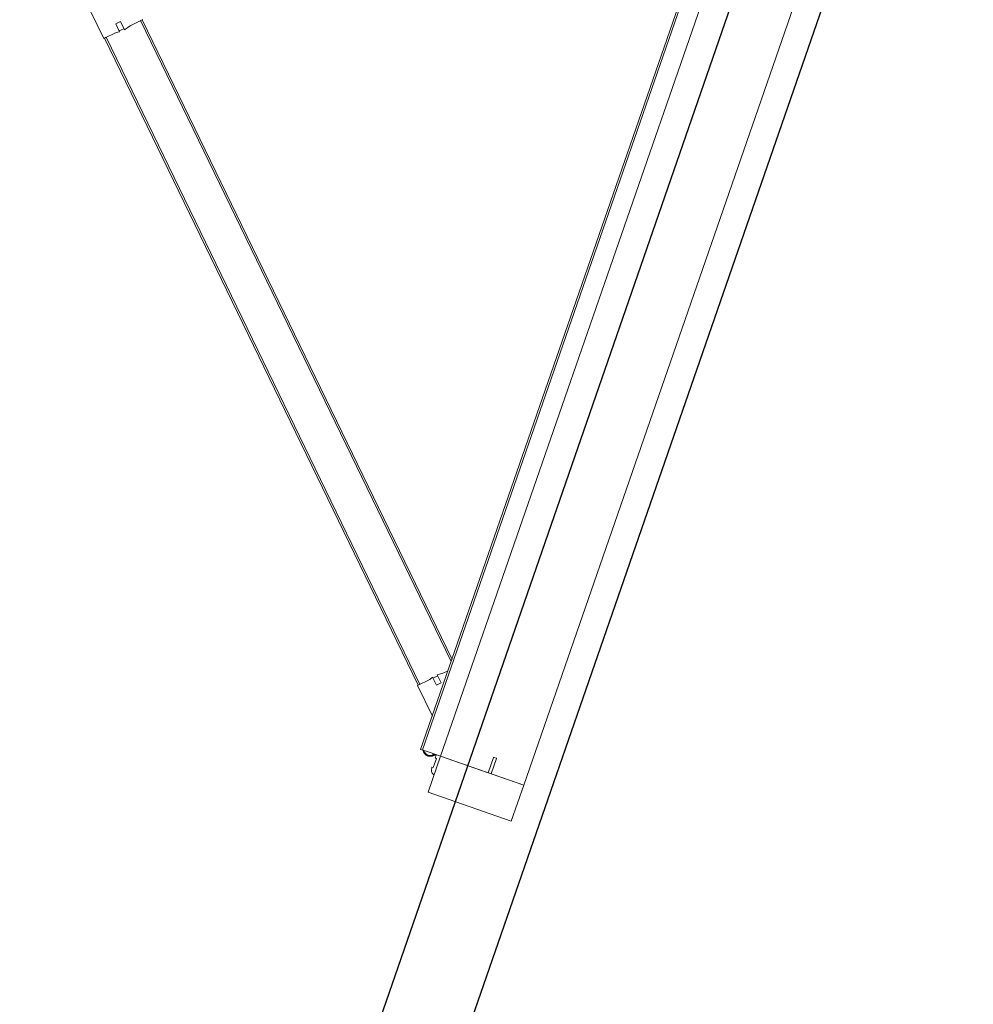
# Model space of a CAD drawing. Header units: inches. Extents: x 424 to 2043, y -237 to 445.
# Tile 71 of 256: x 717.23 to 718.33, y -140.94 to -139.8. Entities that reach past the tile are written whole.
import ezdxf

# ---------------------------------------------------------------- set-up
doc = ezdxf.new("R2010")
doc.units = ezdxf.units.IN
doc.header["$MEASUREMENT"] = 0
doc.layers.add('A-DOOR', color=31, linetype='Continuous', lineweight=9)
doc.layers.add('A-GENM', color=13, linetype='Continuous', lineweight=9)

# ---------------------------------------------------------------- blocks, each defined once
blk = doc.blocks.new('5-panel_Bi-fold_external_door_10806 - Type 1-V7-اول')
at = {"layer": 'A-DOOR'}
for p, q in [((-1.6227, 0.7434), (-1.6764, 0.6897)), ((-1.6757, 0.689), (-2.262, 0.1027)), ((-1.6743, 0.6876), (-2.2606, 0.1012)), ((-1.6764, 0.6897), (-1.6652, 0.6785)), ((-1.6757, 0.689), (-1.6743, 0.6876)), ((-1.6632, 0.675), (-1.6561, 0.6821)), ((-1.6561, 0.6821), (-1.6518, 0.6779)), ((-1.6652, 0.6785), (-1.6632, 0.675)), ((-1.6624, 0.6757), (-1.6582, 0.6715)), ((-1.6518, 0.6779), (-1.6592, 0.6705)), ((-1.6592, 0.6705), (-1.6526, 0.6659)), ((-1.6526, 0.6659), (-1.641, 0.6543)), ((-1.6432, 0.6565), (-2.2239, 0.0757)), ((-1.6417, 0.655), (-2.2211, 0.0757)), ((-1.6432, 0.6565), (-1.6417, 0.655)), ((-2.2627, 0.1034), (-2.2904, 0.0757)), ((-2.2516, 0.0922), (-2.2627, 0.1034)), ((-2.2606, 0.1012), (-2.262, 0.1027)), ((-2.248, 0.0901), (-2.2516, 0.0922)), ((-2.2551, 0.083), (-2.248, 0.0901)), ((-2.2509, 0.0788), (-2.2551, 0.083)), ((-2.2435, 0.0861), (-2.2509, 0.0788)), ((-2.2445, 0.0851), (-2.2488, 0.0894)), ((-2.2389, 0.0796), (-2.2435, 0.0861)), ((-2.2351, 0.0757), (-2.2389, 0.0796)), ((2.581, 0.0759), (-2.331, 0.0759)), ((-2.331, 0.0755), (-2.331, 0.0759)), ((-2.331, 0.0743), (-2.331, 0.0755)), ((-2.331, 0.0737), (-2.331, 0.0743)), ((2.581, 0.0737), (-2.331, 0.0737)), ((-2.331, 0.0693), (-2.331, 0.0737)), ((-2.331, 0.0538), (-2.331, 0.0693)), ((-2.3461, 0.0569), (-2.3469, 0.0569)), ((-2.3461, 0.0569), (-2.3469, 0.0569)), ((-2.3461, 0.0553), (-2.3461, 0.0569)), ((-2.3461, 0.0553), (-2.3461, 0.0569)), ((-2.331, 0.0569), (-2.335, 0.0569)), ((-2.335, 0.0569), (-2.335, 0.0553)), ((-2.3325, 0.0594), (-2.3325, 0.0569)), ((-2.3325, 0.0594), (-2.3325, 0.0569)), ((-2.3325, 0.0594), (-2.3325, 0.0569)), ((-2.3325, 0.0594), (-2.3325, 0.0569)), ((-2.331, 0.0516), (-2.375, 0.0516)), ((-2.375, 0.0516), (-2.375, -0.05)), ((-2.335, 0.0553), (-2.3461, 0.0553)), ((-2.331, 0.0516), (-2.331, 0.0538)), ((-2.331, -0.05), (-2.331, 0.0516)), ((-2.331, 0.0516), (2.581, 0.0516)), ((-2.331, -0.0065), (-2.331, 0.0516)), ((-2.3125, -0.0065), (-2.331, -0.0065)), ((-2.331, -0.05), (-2.331, -0.0102)), ((-2.331, -0.0102), (-2.3125, -0.0102)), ((-2.312, -0.0097), (-2.312, -0.007)), ((-2.375, -0.05), (-2.331, -0.05)), ((-2.331, -0.05), (2.581, -0.05))]:
    blk.add_line(p, q, dxfattribs=at)
at = {"layer": 'A-DOOR', "flags": 128}
blk.add_lwpolyline([(-2.3312, 0.0727), (-2.3315, 0.0725), (-2.3317, 0.0724), (-2.332, 0.0722), (-2.3323, 0.072), (-2.3325, 0.0718), (-2.3328, 0.0716), (-2.333, 0.0714), (-2.3332, 0.0712), (-2.3335, 0.0709), (-2.3337, 0.0707), (-2.3339, 0.0704), (-2.3341, 0.0702), (-2.3342, 0.0699), (-2.3344, 0.0696), (-2.3346, 0.0694), (-2.3347, 0.0691), (-2.3348, 0.0688), (-2.335, 0.0685), (-2.3351, 0.0682), (-2.3352, 0.0679), (-2.3352, 0.0676), (-2.3353, 0.0673), (-2.3354, 0.067), (-2.3354, 0.0666), (-2.3355, 0.0663), (-2.3355, 0.066), (-2.3355, 0.0657), (-2.3355, 0.0654), (-2.3355, 0.065), (-2.3355, 0.0647), (-2.3354, 0.0644), (-2.3354, 0.0641), (-2.3353, 0.0638), (-2.3352, 0.0635), (-2.3351, 0.0632), (-2.335, 0.0629), (-2.3349, 0.0626), (-2.3348, 0.0623), (-2.3346, 0.062), (-2.3345, 0.0617), (-2.3343, 0.0614), (-2.3342, 0.0612), (-2.334, 0.0609), (-2.3338, 0.0606), (-2.3336, 0.0604), (-2.3334, 0.0602), (-2.3331, 0.0599), (-2.3329, 0.0597), (-2.3327, 0.0595), (-2.3324, 0.0593), (-2.3322, 0.0591), (-2.3319, 0.0589), (-2.3316, 0.0587), (-2.3313, 0.0586), (-2.3311, 0.0584)], dxfattribs=at)
blk.add_lwpolyline([(-2.3312, 0.0727), (-2.3315, 0.0725), (-2.3317, 0.0724), (-2.332, 0.0722), (-2.3323, 0.072), (-2.3325, 0.0718), (-2.3328, 0.0716), (-2.333, 0.0714), (-2.3332, 0.0712), (-2.3335, 0.0709), (-2.3337, 0.0707), (-2.3339, 0.0704), (-2.3341, 0.0702), (-2.3342, 0.0699), (-2.3344, 0.0696), (-2.3346, 0.0694), (-2.3347, 0.0691), (-2.3348, 0.0688), (-2.335, 0.0685), (-2.3351, 0.0682), (-2.3352, 0.0679), (-2.3352, 0.0676), (-2.3353, 0.0673), (-2.3354, 0.067), (-2.3354, 0.0666), (-2.3355, 0.0663), (-2.3355, 0.066), (-2.3355, 0.0657), (-2.3355, 0.0654), (-2.3355, 0.065), (-2.3355, 0.0647), (-2.3354, 0.0644), (-2.3354, 0.0641), (-2.3353, 0.0638), (-2.3352, 0.0635), (-2.3351, 0.0632), (-2.335, 0.0629), (-2.3349, 0.0626), (-2.3348, 0.0623), (-2.3346, 0.062), (-2.3345, 0.0617), (-2.3343, 0.0614), (-2.3342, 0.0612), (-2.334, 0.0609), (-2.3338, 0.0606), (-2.3336, 0.0604), (-2.3334, 0.0602), (-2.3331, 0.0599), (-2.3329, 0.0597), (-2.3327, 0.0595), (-2.3324, 0.0593), (-2.3322, 0.0591), (-2.3319, 0.0589), (-2.3316, 0.0587), (-2.3313, 0.0586), (-2.3311, 0.0584)], dxfattribs=at)
blk.add_lwpolyline([(-2.3312, 0.0727), (-2.3315, 0.0725), (-2.3317, 0.0724), (-2.332, 0.0722), (-2.3323, 0.072), (-2.3325, 0.0718), (-2.3328, 0.0716), (-2.333, 0.0714), (-2.3332, 0.0712), (-2.3335, 0.0709), (-2.3337, 0.0707), (-2.3339, 0.0704), (-2.3341, 0.0702), (-2.3342, 0.0699), (-2.3344, 0.0696), (-2.3346, 0.0694), (-2.3347, 0.0691), (-2.3348, 0.0688), (-2.335, 0.0685), (-2.3351, 0.0682), (-2.3352, 0.0679), (-2.3352, 0.0676), (-2.3353, 0.0673), (-2.3354, 0.067), (-2.3354, 0.0666), (-2.3355, 0.0663), (-2.3355, 0.066), (-2.3355, 0.0657), (-2.3355, 0.0654), (-2.3355, 0.065), (-2.3355, 0.0647), (-2.3354, 0.0644), (-2.3354, 0.0641), (-2.3353, 0.0638), (-2.3352, 0.0635), (-2.3351, 0.0632), (-2.335, 0.0629), (-2.3349, 0.0626), (-2.3348, 0.0623), (-2.3346, 0.062), (-2.3345, 0.0617), (-2.3343, 0.0614), (-2.3342, 0.0612), (-2.334, 0.0609), (-2.3338, 0.0606), (-2.3336, 0.0604), (-2.3334, 0.0602), (-2.3331, 0.0599), (-2.3329, 0.0597), (-2.3327, 0.0595), (-2.3324, 0.0593), (-2.3322, 0.0591), (-2.3319, 0.0589), (-2.3316, 0.0587), (-2.3313, 0.0586), (-2.3311, 0.0584)], dxfattribs=at)
blk.add_lwpolyline([(-2.3312, 0.0727), (-2.3315, 0.0725), (-2.3317, 0.0724), (-2.332, 0.0722), (-2.3323, 0.072), (-2.3325, 0.0718), (-2.3328, 0.0716), (-2.333, 0.0714), (-2.3332, 0.0712), (-2.3335, 0.0709), (-2.3337, 0.0707), (-2.3339, 0.0704), (-2.3341, 0.0702), (-2.3342, 0.0699), (-2.3344, 0.0696), (-2.3346, 0.0694), (-2.3347, 0.0691), (-2.3348, 0.0688), (-2.335, 0.0685), (-2.3351, 0.0682), (-2.3352, 0.0679), (-2.3352, 0.0676), (-2.3353, 0.0673), (-2.3354, 0.067), (-2.3354, 0.0666), (-2.3355, 0.0663), (-2.3355, 0.066), (-2.3355, 0.0657), (-2.3355, 0.0654), (-2.3355, 0.065), (-2.3355, 0.0647), (-2.3354, 0.0644), (-2.3354, 0.0641), (-2.3353, 0.0638), (-2.3352, 0.0635), (-2.3351, 0.0632), (-2.335, 0.0629), (-2.3349, 0.0626), (-2.3348, 0.0623), (-2.3346, 0.062), (-2.3345, 0.0617), (-2.3343, 0.0614), (-2.3342, 0.0612), (-2.334, 0.0609), (-2.3338, 0.0606), (-2.3336, 0.0604), (-2.3334, 0.0602), (-2.3331, 0.0599), (-2.3329, 0.0597), (-2.3327, 0.0595), (-2.3324, 0.0593), (-2.3322, 0.0591), (-2.3319, 0.0589), (-2.3316, 0.0587), (-2.3313, 0.0586), (-2.3311, 0.0584)], dxfattribs=at)
blk.add_lwpolyline([(-2.3312, 0.0727), (-2.3315, 0.0725), (-2.3317, 0.0724), (-2.332, 0.0722), (-2.3323, 0.072), (-2.3325, 0.0718), (-2.3328, 0.0716), (-2.333, 0.0714), (-2.3332, 0.0712), (-2.3335, 0.0709), (-2.3337, 0.0707), (-2.3339, 0.0704), (-2.3341, 0.0702), (-2.3342, 0.0699), (-2.3344, 0.0696), (-2.3346, 0.0694), (-2.3347, 0.0691), (-2.3348, 0.0688), (-2.335, 0.0685), (-2.3351, 0.0682), (-2.3352, 0.0679), (-2.3352, 0.0676), (-2.3353, 0.0673), (-2.3354, 0.067), (-2.3354, 0.0666), (-2.3355, 0.0663), (-2.3355, 0.066), (-2.3355, 0.0657), (-2.3355, 0.0654), (-2.3355, 0.065), (-2.3355, 0.0647), (-2.3354, 0.0644), (-2.3354, 0.0641), (-2.3353, 0.0638), (-2.3352, 0.0635), (-2.3351, 0.0632), (-2.335, 0.0629), (-2.3349, 0.0626), (-2.3348, 0.0623), (-2.3346, 0.062), (-2.3345, 0.0617), (-2.3343, 0.0614), (-2.3342, 0.0612), (-2.334, 0.0609), (-2.3338, 0.0606), (-2.3336, 0.0604), (-2.3334, 0.0602), (-2.3331, 0.0599), (-2.3329, 0.0597), (-2.3327, 0.0595), (-2.3324, 0.0593), (-2.3322, 0.0591), (-2.3319, 0.0589), (-2.3316, 0.0587), (-2.3313, 0.0586), (-2.3311, 0.0584)], dxfattribs=at)
blk.add_lwpolyline([(-2.3312, 0.0727), (-2.3315, 0.0725), (-2.3317, 0.0724), (-2.332, 0.0722), (-2.3323, 0.072), (-2.3325, 0.0718), (-2.3328, 0.0716), (-2.333, 0.0714), (-2.3332, 0.0712), (-2.3335, 0.0709), (-2.3337, 0.0707), (-2.3339, 0.0704), (-2.3341, 0.0702), (-2.3342, 0.0699), (-2.3344, 0.0696), (-2.3346, 0.0694), (-2.3347, 0.0691), (-2.3348, 0.0688), (-2.335, 0.0685), (-2.3351, 0.0682), (-2.3352, 0.0679), (-2.3352, 0.0676), (-2.3353, 0.0673), (-2.3354, 0.067), (-2.3354, 0.0666), (-2.3355, 0.0663), (-2.3355, 0.066), (-2.3355, 0.0657), (-2.3355, 0.0654), (-2.3355, 0.065), (-2.3355, 0.0647), (-2.3354, 0.0644), (-2.3354, 0.0641), (-2.3353, 0.0638), (-2.3352, 0.0635), (-2.3351, 0.0632), (-2.335, 0.0629), (-2.3349, 0.0626), (-2.3348, 0.0623), (-2.3346, 0.062), (-2.3345, 0.0617), (-2.3343, 0.0614), (-2.3342, 0.0612), (-2.334, 0.0609), (-2.3338, 0.0606), (-2.3336, 0.0604), (-2.3334, 0.0602), (-2.3331, 0.0599), (-2.3329, 0.0597), (-2.3327, 0.0595), (-2.3324, 0.0593), (-2.3322, 0.0591), (-2.3319, 0.0589), (-2.3316, 0.0587), (-2.3313, 0.0586), (-2.3311, 0.0584)], dxfattribs=at)
blk.add_lwpolyline([(-2.3312, 0.0727), (-2.3315, 0.0725), (-2.3317, 0.0724), (-2.332, 0.0722), (-2.3323, 0.072), (-2.3325, 0.0718), (-2.3328, 0.0716), (-2.333, 0.0714), (-2.3332, 0.0712), (-2.3335, 0.0709), (-2.3337, 0.0707), (-2.3339, 0.0704), (-2.3341, 0.0702), (-2.3342, 0.0699), (-2.3344, 0.0696), (-2.3346, 0.0694), (-2.3347, 0.0691), (-2.3348, 0.0688), (-2.335, 0.0685), (-2.3351, 0.0682), (-2.3352, 0.0679), (-2.3352, 0.0676), (-2.3353, 0.0673), (-2.3354, 0.067), (-2.3354, 0.0666), (-2.3355, 0.0663), (-2.3355, 0.066), (-2.3355, 0.0657), (-2.3355, 0.0654), (-2.3355, 0.065), (-2.3355, 0.0647), (-2.3354, 0.0644), (-2.3354, 0.0641), (-2.3353, 0.0638), (-2.3352, 0.0635), (-2.3351, 0.0632), (-2.335, 0.0629), (-2.3349, 0.0626), (-2.3348, 0.0623), (-2.3346, 0.062), (-2.3345, 0.0617), (-2.3343, 0.0614), (-2.3342, 0.0612), (-2.334, 0.0609), (-2.3338, 0.0606), (-2.3336, 0.0604), (-2.3334, 0.0602), (-2.3331, 0.0599), (-2.3329, 0.0597), (-2.3327, 0.0595), (-2.3324, 0.0593), (-2.3322, 0.0591), (-2.3319, 0.0589), (-2.3316, 0.0587), (-2.3313, 0.0586), (-2.3311, 0.0584)], dxfattribs=at)
blk.add_lwpolyline([(-2.3312, 0.0727), (-2.3315, 0.0725), (-2.3317, 0.0724), (-2.332, 0.0722), (-2.3323, 0.072), (-2.3325, 0.0718), (-2.3328, 0.0716), (-2.333, 0.0714), (-2.3332, 0.0712), (-2.3335, 0.0709), (-2.3337, 0.0707), (-2.3339, 0.0704), (-2.3341, 0.0702), (-2.3342, 0.0699), (-2.3344, 0.0696), (-2.3346, 0.0694), (-2.3347, 0.0691), (-2.3348, 0.0688), (-2.335, 0.0685), (-2.3351, 0.0682), (-2.3352, 0.0679), (-2.3352, 0.0676), (-2.3353, 0.0673), (-2.3354, 0.067), (-2.3354, 0.0666), (-2.3355, 0.0663), (-2.3355, 0.066), (-2.3355, 0.0657), (-2.3355, 0.0654), (-2.3355, 0.065), (-2.3355, 0.0647), (-2.3354, 0.0644), (-2.3354, 0.0641), (-2.3353, 0.0638), (-2.3352, 0.0635), (-2.3351, 0.0632), (-2.335, 0.0629), (-2.3349, 0.0626), (-2.3348, 0.0623), (-2.3346, 0.062), (-2.3345, 0.0617), (-2.3343, 0.0614), (-2.3342, 0.0612), (-2.334, 0.0609), (-2.3338, 0.0606), (-2.3336, 0.0604), (-2.3334, 0.0602), (-2.3331, 0.0599), (-2.3329, 0.0597), (-2.3327, 0.0595), (-2.3324, 0.0593), (-2.3322, 0.0591), (-2.3319, 0.0589), (-2.3316, 0.0587), (-2.3313, 0.0586), (-2.3311, 0.0584)], dxfattribs=at)
at = {"layer": 'A-DOOR'}
for centre, radius, start, end in [((-2.3275, 0.0656), 0.007, 124.641, 235.359), ((-2.3469, 0.0499), 0.007, 90, 159.7478), ((-2.3469, 0.0499), 0.007, 90, 159.7478), ((-2.3275, 0.0656), 0.008, 231.3178, 244.0452), ((-2.3275, 0.0656), 0.008, 231.3178, 244.0452), ((-2.3275, 0.0656), 0.008, 231.3178, 244.0452), ((-2.3275, 0.0656), 0.008, 231.3178, 244.0452), ((-2.353, 0.0521), 0.0005, 159.7478, 270), ((-2.353, 0.0521), 0.0005, 159.7478, 270), ((-2.3125, -0.007), 0.0005, 0, 90), ((-2.3125, -0.0097), 0.0005, 270, 0)]:
    blk.add_arc(centre, radius, start, end, dxfattribs=at)

msp = doc.modelspace()

# ---------------------------------------------------------------- linework, layer by layer
at = {"layer": 'A-GENM', "lineweight": 25}
for p, q in [((717.0991, -142.5269), (720.4459, -132.8651)), ((717.1611, -142.6535), (720.5404, -132.8979))]:
    msp.add_line(p, q, dxfattribs=at)

# ---------------------------------------------------------------- block references
at = {"layer": 'A-DOOR', "rotation": 70.87369104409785}
msp.add_blockref('5-panel_Bi-fold_external_door_10806 - Type 1-V7-اول', (718.526, -138.466), dxfattribs=at)

doc.saveas('drawing.dxf')
